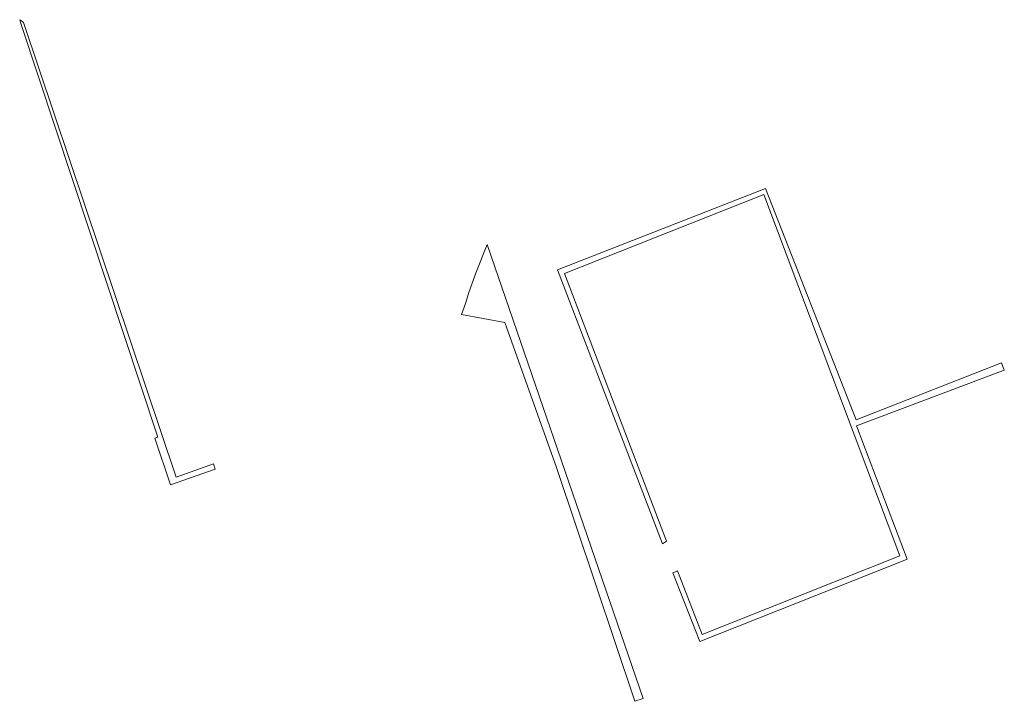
# Model space of a CAD drawing. Extents: x 212171 to 228808, y 571701 to 593093.
# Tile 40 of 97: x 222687 to 222777, y 584672 to 584734. Entities that reach past the tile are written whole.
import ezdxf

# ---------------------------------------------------------------- set-up
doc = ezdxf.new("R2010")
doc.units = 0
doc.layers.add('016 Alles planjaar 2023', color=72, linetype='Continuous', lineweight=20, true_color=0x1e90ff)

msp = doc.modelspace()

# ---------------------------------------------------------------- hatches: boundary and pattern name
at = {"layer": '016 Alles planjaar 2023', "true_color": 0x1e90ff}
h = msp.add_hatch(dxfattribs=at)
h.set_pattern_fill('DQ_CLEAR', color=72, style=0)
h.set_pattern_definition([])
h.paths.add_polyline_path([(222687.059, 584733.692), (222687.189, 584733.245), (222699.637, 584695.719), (222699.353, 584695.621), (222700.767, 584691.375), (222704.846, 584692.798), (222704.672, 584693.272), (222701.294, 584692.069), (222687.407, 584733.446), (222687.267, 584733.547), (222687.059, 584733.692)])
h = msp.add_hatch(dxfattribs=at)
h.set_pattern_fill('DQ_CLEAR', color=72, style=0)
h.set_pattern_definition([])
h.paths.add_polyline_path([(222776.604, 584701.821), (222776.351, 584702.471), (222763.136, 584697.29), (222754.883, 584718.338), (222735.983, 584710.927), (222745.511, 584686.007), (222745.89, 584686.247), (222736.597, 584710.593), (222754.74, 584717.788), (222767.094, 584684.911), (222749.12, 584677.756), (222746.883, 584683.557), (222746.686, 584683.461), (222746.471, 584683.364), (222748.927, 584677.136), (222766.509, 584684.101), (222767.77, 584684.6), (222763.175, 584696.729), (222776.604, 584701.821)])
h = msp.add_hatch(dxfattribs=at)
h.set_pattern_fill('DQ_CLEAR', color=72, style=0)
h.set_pattern_definition([])
h.paths.add_polyline_path([(222743.774, 584671.947), (222729.587, 584713.231), (222728.574, 584710.724), (222727.914, 584708.877), (222727.608, 584707.879), (222727.253, 584706.881), (222731.165, 584706.151), (222735.876, 584692.961), (222737.64, 584687.695), (222743.004, 584671.682), (222743.774, 584671.947)])

# ---------------------------------------------------------------- linework, layer by layer
at = {"layer": '016 Alles planjaar 2023', "color": 14, "true_color": 0x004000}
for points in [[(222687.059, 584733.692), (222687.189, 584733.245), (222699.637, 584695.719), (222699.353, 584695.621), (222700.767, 584691.375), (222704.846, 584692.798), (222704.672, 584693.272), (222701.294, 584692.069), (222687.407, 584733.446), (222687.267, 584733.547), (222687.059, 584733.692)], [(222776.604, 584701.821), (222776.351, 584702.471), (222763.136, 584697.29), (222754.883, 584718.338), (222735.983, 584710.927), (222745.511, 584686.007), (222745.89, 584686.247), (222736.597, 584710.593), (222754.74, 584717.788), (222767.094, 584684.911), (222749.12, 584677.756), (222746.883, 584683.557), (222746.686, 584683.461), (222746.471, 584683.364), (222748.927, 584677.136), (222766.509, 584684.101), (222767.77, 584684.6), (222763.175, 584696.729), (222776.604, 584701.821)], [(222743.774, 584671.947), (222729.587, 584713.231), (222728.574, 584710.724), (222727.914, 584708.877), (222727.608, 584707.879), (222727.253, 584706.881), (222731.165, 584706.151), (222735.876, 584692.961), (222737.64, 584687.695), (222743.004, 584671.682), (222743.774, 584671.947)]]:
    msp.add_lwpolyline(points, close=True, dxfattribs=at)

doc.saveas('drawing.dxf')
